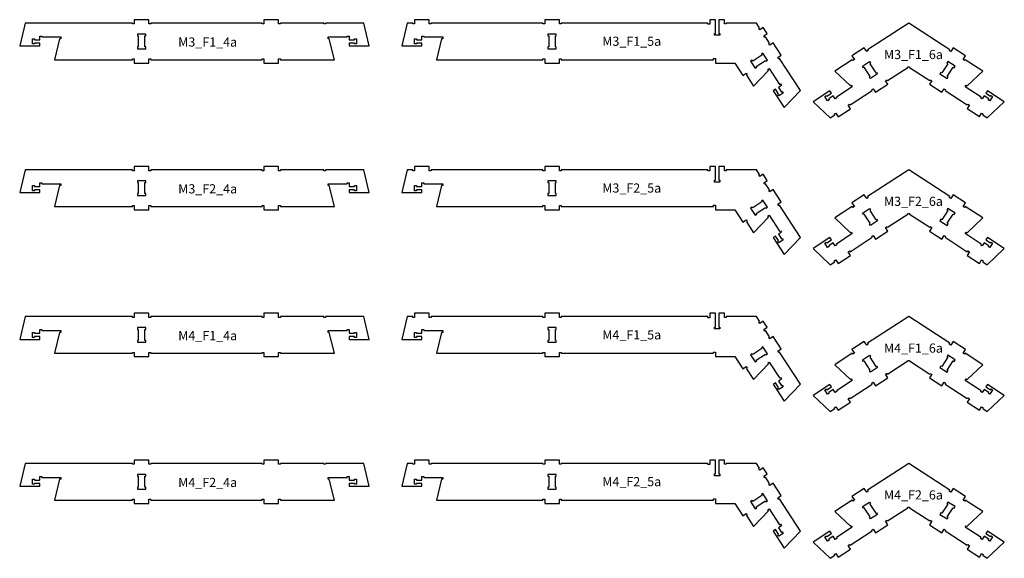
# Model space of a CAD drawing. Header units: millimetres. Extents: x -30325 to 14169, y -12596 to 6470.
# Tile 8 of 27: x -10213 to -4844, y -5358 to -2423. Entities that reach past the tile are written whole.
import ezdxf

# ---------------------------------------------------------------- set-up
doc = ezdxf.new("R2010")
doc.units = ezdxf.units.MM
doc.header["$MEASUREMENT"] = 0
doc.layers.add('freeswerk_CODES', color=50, linetype='Continuous')

msp = doc.modelspace()

# ---------------------------------------------------------------- linework, layer by layer
for points in [[(-8376.6, -2555.3), (-8386.6, -2555.3), (-8386.6, -2550.3), (-8416.6, -2550.3), (-8416.6, -2565.3), (-8306.6, -2565.3), (-8336.6, -2441.3), (-8544.9, -2441.3), (-8544.9, -2446.3), (-8554.9, -2446.3), (-8554.9, -2441.3), (-8790.6, -2441.3), (-8790.6, -2446.3), (-8800.6, -2446.3), (-8800.6, -2423.3), (-8880.6, -2423.3), (-8880.6, -2446.3), (-8890.6, -2446.3), (-8890.6, -2441.3), (-9497.6, -2441.3), (-9497.6, -2446.3), (-9507.6, -2446.3), (-9507.6, -2423.3), (-9587.6, -2423.3), (-9587.6, -2446.3), (-9597.6, -2446.3), (-9597.6, -2441.3), (-10182.5, -2441.3), (-10212.5, -2565.3), (-10102.5, -2565.3), (-10102.5, -2550.3), (-10132.5, -2550.3), (-10132.5, -2555.3), (-10142.5, -2555.3), (-10142.5, -2527.3), (-10132.5, -2527.3), (-10132.5, -2532.3), (-10102.5, -2532.3), (-10102.5, -2512.3), (-10092.5, -2512.3), (-10092.5, -2517.3), (-9988.9, -2517.3), (-9988.9, -2527.3), (-9994.9, -2527.3), (-10022.5, -2641.3), (-9597.6, -2641.3), (-9597.6, -2636.3), (-9587.6, -2636.3), (-9587.6, -2659.3), (-9507.6, -2659.3), (-9507.6, -2636.3), (-9497.6, -2636.3), (-9497.6, -2641.3), (-8890.6, -2641.3), (-8890.6, -2636.3), (-8880.6, -2636.3), (-8880.6, -2659.3), (-8800.6, -2659.3), (-8800.6, -2636.3), (-8790.6, -2636.3), (-8790.6, -2641.3), (-8496.6, -2641.3), (-8524.2, -2527.3), (-8530.1, -2527.3), (-8530.1, -2517.3), (-8426.6, -2517.3), (-8426.6, -2512.3), (-8416.6, -2512.3), (-8416.6, -2532.3), (-8386.6, -2532.3), (-8386.6, -2527.3), (-8376.6, -2527.3)], [(-8049.4, -2532.3), (-8019.4, -2532.3), (-8019.4, -2512.3), (-8009.4, -2512.3), (-8009.4, -2517.3), (-7905.8, -2517.3), (-7905.8, -2527.3), (-7911.8, -2527.3), (-7939.4, -2641.3), (-7359.4, -2641.3), (-7359.4, -2636.3), (-7349.4, -2636.3), (-7349.4, -2659.3), (-7269.4, -2659.3), (-7269.4, -2636.3), (-7259.4, -2636.3), (-7259.4, -2641.3), (-6428.4, -2641.3), (-6428.4, -2634.6), (-6418.4, -2634.6), (-6418.4, -2659.3), (-6313.5, -2659.3), (-6269.8, -2726.6), (-6250.5, -2714.1), (-6245.1, -2722.4), (-6249.3, -2725.2), (-6210.6, -2784.7), (-6130, -2699.4), (-6133.3, -2694.4), (-6124.9, -2688.9), (-6068.5, -2775.8), (-6064.3, -2773.1), (-6058.8, -2781.5), (-6075.6, -2792.4), (-6059.2, -2817.5), (-6055, -2814.8), (-6049.6, -2823.2), (-6073.1, -2838.4), (-6078.5, -2830.1), (-6074.3, -2827.3), (-6090.7, -2802.2), (-6103.3, -2810.3), (-6043.3, -2902.6), (-5955.7, -2809.8), (-6069.6, -2634.6), (-6073.8, -2637.3), (-6079.2, -2629), (-6059.9, -2616.4), (-6103.5, -2549.3), (-6122.8, -2561.9), (-6128.3, -2553.5), (-6124.1, -2550.8), (-6145.9, -2517.2), (-6150.1, -2520), (-6155.5, -2511.6), (-6136.2, -2499), (-6158, -2465.5), (-6177.3, -2478), (-6182.8, -2469.7), (-6178.6, -2466.9), (-6195.2, -2441.3), (-6359.4, -2441.3), (-6359.4, -2446.3), (-6369.4, -2446.3), (-6369.4, -2423.3), (-6400.4, -2423.3), (-6400.4, -2498.3), (-6395.4, -2498.3), (-6395.4, -2508.3), (-6423.4, -2508.3), (-6423.4, -2498.3), (-6418.4, -2498.3), (-6418.4, -2423.3), (-6449.4, -2423.3), (-6449.4, -2447.3), (-6459.4, -2447.3), (-6459.4, -2441.3), (-7259.4, -2441.3), (-7259.4, -2446.3), (-7269.4, -2446.3), (-7269.4, -2423.3), (-7349.4, -2423.3), (-7349.4, -2446.3), (-7359.4, -2446.3), (-7359.4, -2441.3), (-7969.4, -2441.3), (-7969.4, -2446.3), (-7979.4, -2446.3), (-7979.4, -2423.3), (-8059.4, -2423.3), (-8059.4, -2446.3), (-8069.4, -2446.3), (-8069.4, -2441.3), (-8099.4, -2441.3), (-8129.4, -2565.3), (-8019.4, -2565.3), (-8019.4, -2550.3), (-8049.4, -2550.3), (-8049.4, -2555.3), (-8059.4, -2555.3), (-8059.4, -2527.3), (-8049.4, -2527.3)], [(-9524.6, -2501.3), (-9570.6, -2501.3), (-9570.6, -2511.3), (-9565.6, -2511.3), (-9565.6, -2571.3), (-9570.6, -2571.3), (-9570.6, -2581.3), (-9524.6, -2581.3), (-9524.6, -2571.3), (-9529.6, -2571.3), (-9529.6, -2511.3), (-9524.6, -2511.3)], [(-7332.4, -2501.3), (-7332.4, -2511.3), (-7327.4, -2511.3), (-7327.4, -2571.3), (-7332.4, -2571.3), (-7332.4, -2581.3), (-7286.4, -2581.3), (-7286.4, -2571.3), (-7291.4, -2571.3), (-7291.4, -2511.3), (-7286.4, -2511.3), (-7286.4, -2501.3)], [(-6215.6, -2648.4), (-6218.4, -2644.3), (-6226.8, -2649.7), (-6201.7, -2688.3), (-6193.3, -2682.8), (-6196, -2678.6), (-6145.7, -2645.9), (-6143, -2650.1), (-6134.6, -2644.7), (-6159.7, -2606.1), (-6168.1, -2611.6), (-6165.3, -2615.7)], [(-5544.9, -2713.4), (-5540.7, -2710.7), (-5535.2, -2719), (-5573.8, -2744.1), (-5579.3, -2735.7), (-5575.1, -2733), (-5607.8, -2682.7), (-5612, -2685.4), (-5617.4, -2677), (-5578.8, -2652), (-5573.4, -2660.4), (-5577.6, -2663.1)], [(-5122, -2682.7), (-5117.8, -2685.4), (-5112.3, -2677), (-5150.9, -2652), (-5156.3, -2660.4), (-5152.1, -2663.1), (-5184.8, -2713.4), (-5189, -2710.7), (-5194.5, -2719), (-5155.9, -2744.1), (-5150.5, -2735.7), (-5154.7, -2733)], [(-8376.6, -3355.3), (-8386.6, -3355.3), (-8386.6, -3350.3), (-8416.6, -3350.3), (-8416.6, -3365.3), (-8306.6, -3365.3), (-8336.6, -3241.3), (-8544.9, -3241.3), (-8544.9, -3246.3), (-8554.9, -3246.3), (-8554.9, -3241.3), (-8790.6, -3241.3), (-8790.6, -3246.3), (-8800.6, -3246.3), (-8800.6, -3223.3), (-8880.6, -3223.3), (-8880.6, -3246.3), (-8890.6, -3246.3), (-8890.6, -3241.3), (-9497.6, -3241.3), (-9497.6, -3246.3), (-9507.6, -3246.3), (-9507.6, -3223.3), (-9587.6, -3223.3), (-9587.6, -3246.3), (-9597.6, -3246.3), (-9597.6, -3241.3), (-10182.5, -3241.3), (-10212.5, -3365.3), (-10102.5, -3365.3), (-10102.5, -3350.3), (-10132.5, -3350.3), (-10132.5, -3355.3), (-10142.5, -3355.3), (-10142.5, -3327.3), (-10132.5, -3327.3), (-10132.5, -3332.3), (-10102.5, -3332.3), (-10102.5, -3312.3), (-10092.5, -3312.3), (-10092.5, -3317.3), (-9988.9, -3317.3), (-9988.9, -3327.3), (-9994.9, -3327.3), (-10022.5, -3441.3), (-9597.6, -3441.3), (-9597.6, -3436.3), (-9587.6, -3436.3), (-9587.6, -3459.3), (-9507.6, -3459.3), (-9507.6, -3436.3), (-9497.6, -3436.3), (-9497.6, -3441.3), (-8890.6, -3441.3), (-8890.6, -3436.3), (-8880.6, -3436.3), (-8880.6, -3459.3), (-8800.6, -3459.3), (-8800.6, -3436.3), (-8790.6, -3436.3), (-8790.6, -3441.3), (-8496.6, -3441.3), (-8524.2, -3327.3), (-8530.1, -3327.3), (-8530.1, -3317.3), (-8426.6, -3317.3), (-8426.6, -3312.3), (-8416.6, -3312.3), (-8416.6, -3332.3), (-8386.6, -3332.3), (-8386.6, -3327.3), (-8376.6, -3327.3)], [(-8049.4, -3332.3), (-8019.4, -3332.3), (-8019.4, -3312.3), (-8009.4, -3312.3), (-8009.4, -3317.3), (-7905.8, -3317.3), (-7905.8, -3327.3), (-7911.8, -3327.3), (-7939.4, -3441.3), (-7359.4, -3441.3), (-7359.4, -3436.3), (-7349.4, -3436.3), (-7349.4, -3459.3), (-7269.4, -3459.3), (-7269.4, -3436.3), (-7259.4, -3436.3), (-7259.4, -3441.3), (-6428.4, -3441.3), (-6428.4, -3434.6), (-6418.4, -3434.6), (-6418.4, -3459.3), (-6313.5, -3459.3), (-6269.8, -3526.6), (-6250.5, -3514.1), (-6245.1, -3522.4), (-6249.3, -3525.2), (-6210.6, -3584.7), (-6130, -3499.4), (-6133.3, -3494.4), (-6124.9, -3488.9), (-6068.5, -3575.8), (-6064.3, -3573.1), (-6058.8, -3581.5), (-6075.6, -3592.4), (-6059.2, -3617.5), (-6055, -3614.8), (-6049.6, -3623.2), (-6073.1, -3638.4), (-6078.5, -3630.1), (-6074.3, -3627.3), (-6090.7, -3602.2), (-6103.3, -3610.3), (-6043.3, -3702.6), (-5955.7, -3609.8), (-6069.6, -3434.6), (-6073.8, -3437.3), (-6079.2, -3429), (-6059.9, -3416.4), (-6103.5, -3349.3), (-6122.8, -3361.9), (-6128.3, -3353.5), (-6124.1, -3350.8), (-6145.9, -3317.2), (-6150.1, -3320), (-6155.5, -3311.6), (-6136.2, -3299), (-6158, -3265.5), (-6177.3, -3278), (-6182.8, -3269.7), (-6178.6, -3266.9), (-6195.2, -3241.3), (-6359.4, -3241.3), (-6359.4, -3246.3), (-6369.4, -3246.3), (-6369.4, -3223.3), (-6400.4, -3223.3), (-6400.4, -3298.3), (-6395.4, -3298.3), (-6395.4, -3308.3), (-6423.4, -3308.3), (-6423.4, -3298.3), (-6418.4, -3298.3), (-6418.4, -3223.3), (-6449.4, -3223.3), (-6449.4, -3247.3), (-6459.4, -3247.3), (-6459.4, -3241.3), (-7259.4, -3241.3), (-7259.4, -3246.3), (-7269.4, -3246.3), (-7269.4, -3223.3), (-7349.4, -3223.3), (-7349.4, -3246.3), (-7359.4, -3246.3), (-7359.4, -3241.3), (-7969.4, -3241.3), (-7969.4, -3246.3), (-7979.4, -3246.3), (-7979.4, -3223.3), (-8059.4, -3223.3), (-8059.4, -3246.3), (-8069.4, -3246.3), (-8069.4, -3241.3), (-8099.4, -3241.3), (-8129.4, -3365.3), (-8019.4, -3365.3), (-8019.4, -3350.3), (-8049.4, -3350.3), (-8049.4, -3355.3), (-8059.4, -3355.3), (-8059.4, -3327.3), (-8049.4, -3327.3)], [(-9524.6, -3301.3), (-9570.6, -3301.3), (-9570.6, -3311.3), (-9565.6, -3311.3), (-9565.6, -3371.3), (-9570.6, -3371.3), (-9570.6, -3381.3), (-9524.6, -3381.3), (-9524.6, -3371.3), (-9529.6, -3371.3), (-9529.6, -3311.3), (-9524.6, -3311.3)], [(-7332.4, -3301.3), (-7332.4, -3311.3), (-7327.4, -3311.3), (-7327.4, -3371.3), (-7332.4, -3371.3), (-7332.4, -3381.3), (-7286.4, -3381.3), (-7286.4, -3371.3), (-7291.4, -3371.3), (-7291.4, -3311.3), (-7286.4, -3311.3), (-7286.4, -3301.3)], [(-6215.6, -3448.4), (-6218.4, -3444.3), (-6226.8, -3449.7), (-6201.7, -3488.3), (-6193.3, -3482.8), (-6196, -3478.6), (-6145.7, -3445.9), (-6143, -3450.1), (-6134.6, -3444.7), (-6159.7, -3406.1), (-6168.1, -3411.6), (-6165.3, -3415.7)], [(-5544.9, -3513.4), (-5540.7, -3510.7), (-5535.2, -3519), (-5573.8, -3544.1), (-5579.3, -3535.7), (-5575.1, -3533), (-5607.8, -3482.7), (-5612, -3485.4), (-5617.4, -3477), (-5578.8, -3452), (-5573.4, -3460.4), (-5577.6, -3463.1)], [(-5122, -3482.7), (-5117.8, -3485.4), (-5112.3, -3477), (-5150.9, -3452), (-5156.3, -3460.4), (-5152.1, -3463.1), (-5184.8, -3513.4), (-5189, -3510.7), (-5194.5, -3519), (-5155.9, -3544.1), (-5150.5, -3535.7), (-5154.7, -3533)], [(-8376.6, -4155.3), (-8386.6, -4155.3), (-8386.6, -4150.3), (-8416.6, -4150.3), (-8416.6, -4165.3), (-8306.6, -4165.3), (-8336.6, -4041.3), (-8544.9, -4041.3), (-8544.9, -4046.3), (-8554.9, -4046.3), (-8554.9, -4041.3), (-8790.6, -4041.3), (-8790.6, -4046.3), (-8800.6, -4046.3), (-8800.6, -4023.3), (-8880.6, -4023.3), (-8880.6, -4046.3), (-8890.6, -4046.3), (-8890.6, -4041.3), (-9497.6, -4041.3), (-9497.6, -4046.3), (-9507.6, -4046.3), (-9507.6, -4023.3), (-9587.6, -4023.3), (-9587.6, -4046.3), (-9597.6, -4046.3), (-9597.6, -4041.3), (-10182.5, -4041.3), (-10212.5, -4165.3), (-10102.5, -4165.3), (-10102.5, -4150.3), (-10132.5, -4150.3), (-10132.5, -4155.3), (-10142.5, -4155.3), (-10142.5, -4127.3), (-10132.5, -4127.3), (-10132.5, -4132.3), (-10102.5, -4132.3), (-10102.5, -4112.3), (-10092.5, -4112.3), (-10092.5, -4117.3), (-9988.9, -4117.3), (-9988.9, -4127.3), (-9994.9, -4127.3), (-10022.5, -4241.3), (-9597.6, -4241.3), (-9597.6, -4236.3), (-9587.6, -4236.3), (-9587.6, -4259.3), (-9507.6, -4259.3), (-9507.6, -4236.3), (-9497.6, -4236.3), (-9497.6, -4241.3), (-8890.6, -4241.3), (-8890.6, -4236.3), (-8880.6, -4236.3), (-8880.6, -4259.3), (-8800.6, -4259.3), (-8800.6, -4236.3), (-8790.6, -4236.3), (-8790.6, -4241.3), (-8496.6, -4241.3), (-8524.2, -4127.3), (-8530.1, -4127.3), (-8530.1, -4117.3), (-8426.6, -4117.3), (-8426.6, -4112.3), (-8416.6, -4112.3), (-8416.6, -4132.3), (-8386.6, -4132.3), (-8386.6, -4127.3), (-8376.6, -4127.3)], [(-8049.4, -4132.3), (-8019.4, -4132.3), (-8019.4, -4112.3), (-8009.4, -4112.3), (-8009.4, -4117.3), (-7905.8, -4117.3), (-7905.8, -4127.3), (-7911.8, -4127.3), (-7939.4, -4241.3), (-7359.4, -4241.3), (-7359.4, -4236.3), (-7349.4, -4236.3), (-7349.4, -4259.3), (-7269.4, -4259.3), (-7269.4, -4236.3), (-7259.4, -4236.3), (-7259.4, -4241.3), (-6428.4, -4241.3), (-6428.4, -4234.6), (-6418.4, -4234.6), (-6418.4, -4259.3), (-6313.5, -4259.3), (-6269.8, -4326.6), (-6250.5, -4314.1), (-6245.1, -4322.4), (-6249.3, -4325.2), (-6210.6, -4384.7), (-6130, -4299.4), (-6133.3, -4294.4), (-6124.9, -4288.9), (-6068.5, -4375.8), (-6064.3, -4373.1), (-6058.8, -4381.5), (-6075.6, -4392.4), (-6059.2, -4417.5), (-6055, -4414.8), (-6049.6, -4423.2), (-6073.1, -4438.4), (-6078.5, -4430.1), (-6074.3, -4427.3), (-6090.7, -4402.2), (-6103.3, -4410.3), (-6043.3, -4502.6), (-5955.7, -4409.8), (-6069.6, -4234.6), (-6073.8, -4237.3), (-6079.2, -4229), (-6059.9, -4216.4), (-6103.5, -4149.3), (-6122.8, -4161.9), (-6128.3, -4153.5), (-6124.1, -4150.8), (-6145.9, -4117.2), (-6150.1, -4120), (-6155.5, -4111.6), (-6136.2, -4099), (-6158, -4065.5), (-6177.3, -4078), (-6182.8, -4069.7), (-6178.6, -4066.9), (-6195.2, -4041.3), (-6359.4, -4041.3), (-6359.4, -4046.3), (-6369.4, -4046.3), (-6369.4, -4023.3), (-6400.4, -4023.3), (-6400.4, -4098.3), (-6395.4, -4098.3), (-6395.4, -4108.3), (-6423.4, -4108.3), (-6423.4, -4098.3), (-6418.4, -4098.3), (-6418.4, -4023.3), (-6449.4, -4023.3), (-6449.4, -4047.3), (-6459.4, -4047.3), (-6459.4, -4041.3), (-7259.4, -4041.3), (-7259.4, -4046.3), (-7269.4, -4046.3), (-7269.4, -4023.3), (-7349.4, -4023.3), (-7349.4, -4046.3), (-7359.4, -4046.3), (-7359.4, -4041.3), (-7969.4, -4041.3), (-7969.4, -4046.3), (-7979.4, -4046.3), (-7979.4, -4023.3), (-8059.4, -4023.3), (-8059.4, -4046.3), (-8069.4, -4046.3), (-8069.4, -4041.3), (-8099.4, -4041.3), (-8129.4, -4165.3), (-8019.4, -4165.3), (-8019.4, -4150.3), (-8049.4, -4150.3), (-8049.4, -4155.3), (-8059.4, -4155.3), (-8059.4, -4127.3), (-8049.4, -4127.3)], [(-9524.6, -4101.3), (-9570.6, -4101.3), (-9570.6, -4111.3), (-9565.6, -4111.3), (-9565.6, -4171.3), (-9570.6, -4171.3), (-9570.6, -4181.3), (-9524.6, -4181.3), (-9524.6, -4171.3), (-9529.6, -4171.3), (-9529.6, -4111.3), (-9524.6, -4111.3)], [(-7332.4, -4101.3), (-7332.4, -4111.3), (-7327.4, -4111.3), (-7327.4, -4171.3), (-7332.4, -4171.3), (-7332.4, -4181.3), (-7286.4, -4181.3), (-7286.4, -4171.3), (-7291.4, -4171.3), (-7291.4, -4111.3), (-7286.4, -4111.3), (-7286.4, -4101.3)], [(-6215.6, -4248.4), (-6218.4, -4244.3), (-6226.8, -4249.7), (-6201.7, -4288.3), (-6193.3, -4282.8), (-6196, -4278.6), (-6145.7, -4245.9), (-6143, -4250.1), (-6134.6, -4244.7), (-6159.7, -4206.1), (-6168.1, -4211.6), (-6165.3, -4215.7)], [(-5544.9, -4313.4), (-5540.7, -4310.7), (-5535.2, -4319), (-5573.8, -4344.1), (-5579.3, -4335.7), (-5575.1, -4333), (-5607.8, -4282.7), (-5612, -4285.4), (-5617.4, -4277), (-5578.8, -4252), (-5573.4, -4260.4), (-5577.6, -4263.1)], [(-5122, -4282.7), (-5117.8, -4285.4), (-5112.3, -4277), (-5150.9, -4252), (-5156.3, -4260.4), (-5152.1, -4263.1), (-5184.8, -4313.4), (-5189, -4310.7), (-5194.5, -4319), (-5155.9, -4344.1), (-5150.5, -4335.7), (-5154.7, -4333)], [(-8376.6, -4955.3), (-8386.6, -4955.3), (-8386.6, -4950.3), (-8416.6, -4950.3), (-8416.6, -4965.3), (-8306.6, -4965.3), (-8336.6, -4841.3), (-8544.9, -4841.3), (-8544.9, -4846.3), (-8554.9, -4846.3), (-8554.9, -4841.3), (-8790.6, -4841.3), (-8790.6, -4846.3), (-8800.6, -4846.3), (-8800.6, -4823.3), (-8880.6, -4823.3), (-8880.6, -4846.3), (-8890.6, -4846.3), (-8890.6, -4841.3), (-9497.6, -4841.3), (-9497.6, -4846.3), (-9507.6, -4846.3), (-9507.6, -4823.3), (-9587.6, -4823.3), (-9587.6, -4846.3), (-9597.6, -4846.3), (-9597.6, -4841.3), (-10182.5, -4841.3), (-10212.5, -4965.3), (-10102.5, -4965.3), (-10102.5, -4950.3), (-10132.5, -4950.3), (-10132.5, -4955.3), (-10142.5, -4955.3), (-10142.5, -4927.3), (-10132.5, -4927.3), (-10132.5, -4932.3), (-10102.5, -4932.3), (-10102.5, -4912.3), (-10092.5, -4912.3), (-10092.5, -4917.3), (-9988.9, -4917.3), (-9988.9, -4927.3), (-9994.9, -4927.3), (-10022.5, -5041.3), (-9597.6, -5041.3), (-9597.6, -5036.3), (-9587.6, -5036.3), (-9587.6, -5059.3), (-9507.6, -5059.3), (-9507.6, -5036.3), (-9497.6, -5036.3), (-9497.6, -5041.3), (-8890.6, -5041.3), (-8890.6, -5036.3), (-8880.6, -5036.3), (-8880.6, -5059.3), (-8800.6, -5059.3), (-8800.6, -5036.3), (-8790.6, -5036.3), (-8790.6, -5041.3), (-8496.6, -5041.3), (-8524.2, -4927.3), (-8530.1, -4927.3), (-8530.1, -4917.3), (-8426.6, -4917.3), (-8426.6, -4912.3), (-8416.6, -4912.3), (-8416.6, -4932.3), (-8386.6, -4932.3), (-8386.6, -4927.3), (-8376.6, -4927.3)], [(-8049.4, -4932.3), (-8019.4, -4932.3), (-8019.4, -4912.3), (-8009.4, -4912.3), (-8009.4, -4917.3), (-7905.8, -4917.3), (-7905.8, -4927.3), (-7911.8, -4927.3), (-7939.4, -5041.3), (-7359.4, -5041.3), (-7359.4, -5036.3), (-7349.4, -5036.3), (-7349.4, -5059.3), (-7269.4, -5059.3), (-7269.4, -5036.3), (-7259.4, -5036.3), (-7259.4, -5041.3), (-6428.4, -5041.3), (-6428.4, -5034.6), (-6418.4, -5034.6), (-6418.4, -5059.3), (-6313.5, -5059.3), (-6269.8, -5126.6), (-6250.5, -5114.1), (-6245.1, -5122.4), (-6249.3, -5125.2), (-6210.6, -5184.7), (-6130, -5099.4), (-6133.3, -5094.4), (-6124.9, -5088.9), (-6068.5, -5175.8), (-6064.3, -5173.1), (-6058.8, -5181.5), (-6075.6, -5192.4), (-6059.2, -5217.5), (-6055, -5214.8), (-6049.6, -5223.2), (-6073.1, -5238.4), (-6078.5, -5230.1), (-6074.3, -5227.3), (-6090.7, -5202.2), (-6103.3, -5210.3), (-6043.3, -5302.6), (-5955.7, -5209.8), (-6069.6, -5034.6), (-6073.8, -5037.3), (-6079.2, -5029), (-6059.9, -5016.4), (-6103.5, -4949.3), (-6122.8, -4961.9), (-6128.3, -4953.5), (-6124.1, -4950.8), (-6145.9, -4917.2), (-6150.1, -4920), (-6155.5, -4911.6), (-6136.2, -4899), (-6158, -4865.5), (-6177.3, -4878), (-6182.8, -4869.7), (-6178.6, -4866.9), (-6195.2, -4841.3), (-6359.4, -4841.3), (-6359.4, -4846.3), (-6369.4, -4846.3), (-6369.4, -4823.3), (-6400.4, -4823.3), (-6400.4, -4898.3), (-6395.4, -4898.3), (-6395.4, -4908.3), (-6423.4, -4908.3), (-6423.4, -4898.3), (-6418.4, -4898.3), (-6418.4, -4823.3), (-6449.4, -4823.3), (-6449.4, -4847.3), (-6459.4, -4847.3), (-6459.4, -4841.3), (-7259.4, -4841.3), (-7259.4, -4846.3), (-7269.4, -4846.3), (-7269.4, -4823.3), (-7349.4, -4823.3), (-7349.4, -4846.3), (-7359.4, -4846.3), (-7359.4, -4841.3), (-7969.4, -4841.3), (-7969.4, -4846.3), (-7979.4, -4846.3), (-7979.4, -4823.3), (-8059.4, -4823.3), (-8059.4, -4846.3), (-8069.4, -4846.3), (-8069.4, -4841.3), (-8099.4, -4841.3), (-8129.4, -4965.3), (-8019.4, -4965.3), (-8019.4, -4950.3), (-8049.4, -4950.3), (-8049.4, -4955.3), (-8059.4, -4955.3), (-8059.4, -4927.3), (-8049.4, -4927.3)], [(-9524.6, -4901.3), (-9570.6, -4901.3), (-9570.6, -4911.3), (-9565.6, -4911.3), (-9565.6, -4971.3), (-9570.6, -4971.3), (-9570.6, -4981.3), (-9524.6, -4981.3), (-9524.6, -4971.3), (-9529.6, -4971.3), (-9529.6, -4911.3), (-9524.6, -4911.3)], [(-7332.4, -4901.3), (-7332.4, -4911.3), (-7327.4, -4911.3), (-7327.4, -4971.3), (-7332.4, -4971.3), (-7332.4, -4981.3), (-7286.4, -4981.3), (-7286.4, -4971.3), (-7291.4, -4971.3), (-7291.4, -4911.3), (-7286.4, -4911.3), (-7286.4, -4901.3)], [(-6215.6, -5048.4), (-6218.4, -5044.3), (-6226.8, -5049.7), (-6201.7, -5088.3), (-6193.3, -5082.8), (-6196, -5078.6), (-6145.7, -5045.9), (-6143, -5050.1), (-6134.6, -5044.7), (-6159.7, -5006.1), (-6168.1, -5011.6), (-6165.3, -5015.7)], [(-5544.9, -5113.4), (-5540.7, -5110.7), (-5535.2, -5119), (-5573.8, -5144.1), (-5579.3, -5135.7), (-5575.1, -5133), (-5607.8, -5082.7), (-5612, -5085.4), (-5617.4, -5077), (-5578.8, -5052), (-5573.4, -5060.4), (-5577.6, -5063.1)], [(-5122, -5082.7), (-5117.8, -5085.4), (-5112.3, -5077), (-5150.9, -5052), (-5156.3, -5060.4), (-5152.1, -5063.1), (-5184.8, -5113.4), (-5189, -5110.7), (-5194.5, -5119), (-5155.9, -5144.1), (-5150.5, -5135.7), (-5154.7, -5133)]]:
    msp.add_lwpolyline(points, close=True)
for points in [[(-5046.7, -2908.1), (-4979.6, -2951.7), (-4967.1, -2932.5), (-4958.7, -2937.9), (-4961.4, -2942.1), (-4936.2, -2958.5), (-4843.5, -2870.8), (-4935.7, -2810.9), (-4943.9, -2823.5), (-4918.8, -2839.8), (-4916, -2835.6), (-4907.6, -2841.1), (-4922.9, -2864.6), (-4931.3, -2859.1), (-4928.6, -2854.9), (-4953.7, -2838.6), (-4964.6, -2855.3), (-4973, -2849.9), (-4970.3, -2845.7), (-5057.1, -2789.3), (-5051.6, -2780.9), (-5046.6, -2784.1), (-4961.4, -2703.6), (-5057, -2641.4), (-5060.2, -2646.5), (-5068.6, -2641), (-5055.5, -2620.9), (-5122.6, -2577.3), (-5135.7, -2597.4), (-5144.1, -2592), (-5140.8, -2586.9), (-5364.9, -2441.3), (-5588.9, -2586.9), (-5585.6, -2592), (-5594, -2597.4), (-5607.1, -2577.3), (-5674.2, -2620.9), (-5661.1, -2641), (-5669.5, -2646.5), (-5672.7, -2641.4), (-5768.3, -2703.6), (-5683.1, -2784.1), (-5678, -2780.8), (-5672.6, -2789.2), (-5759.4, -2845.7), (-5756.7, -2849.9), (-5765.1, -2855.3), (-5776, -2838.6), (-5801.2, -2854.9), (-5798.4, -2859.1), (-5806.8, -2864.6), (-5822.1, -2841.1), (-5813.7, -2835.6), (-5811, -2839.8), (-5785.8, -2823.5), (-5794, -2810.9), (-5886.2, -2870.8)], [(-5886.2, -2870.8), (-5793.5, -2958.5), (-5768.3, -2942.1), (-5771.1, -2937.9), (-5762.7, -2932.5), (-5750.1, -2951.8), (-5683.1, -2908.2), (-5695.6, -2888.9), (-5687.2, -2883.4), (-5684.5, -2887.6), (-5563.7, -2809.1), (-5566.5, -2804.9), (-5558.1, -2799.5), (-5545.6, -2818.8), (-5478.5, -2775.2), (-5491, -2755.9), (-5482.6, -2750.4), (-5479.9, -2754.6), (-5369.9, -2683.1), (-5369.9, -2679.9), (-5359.9, -2679.9), (-5359.9, -2683.1), (-5249.8, -2754.6), (-5247.1, -2750.5), (-5238.7, -2755.9), (-5251.2, -2775.2), (-5184.2, -2818.8), (-5171.6, -2799.5), (-5163.3, -2804.9), (-5166, -2809.1), (-5045.2, -2887.6), (-5042.5, -2883.4), (-5034.1, -2888.9), (-5046.7, -2908.1)], [(-5046.7, -3708.1), (-4979.6, -3751.7), (-4967.1, -3732.5), (-4958.7, -3737.9), (-4961.4, -3742.1), (-4936.2, -3758.5), (-4843.5, -3670.8), (-4935.7, -3610.9), (-4943.9, -3623.5), (-4918.8, -3639.8), (-4916, -3635.6), (-4907.6, -3641.1), (-4922.9, -3664.6), (-4931.3, -3659.1), (-4928.6, -3654.9), (-4953.7, -3638.6), (-4964.6, -3655.3), (-4973, -3649.9), (-4970.3, -3645.7), (-5057.1, -3589.3), (-5051.6, -3580.9), (-5046.6, -3584.1), (-4961.4, -3503.6), (-5057, -3441.4), (-5060.2, -3446.5), (-5068.6, -3441), (-5055.5, -3420.9), (-5122.6, -3377.3), (-5135.7, -3397.4), (-5144.1, -3392), (-5140.8, -3386.9), (-5364.9, -3241.3), (-5588.9, -3386.9), (-5585.6, -3392), (-5594, -3397.4), (-5607.1, -3377.3), (-5674.2, -3420.9), (-5661.1, -3441), (-5669.5, -3446.5), (-5672.7, -3441.4), (-5768.3, -3503.6), (-5683.1, -3584.1), (-5678, -3580.8), (-5672.6, -3589.2), (-5759.4, -3645.7), (-5756.7, -3649.9), (-5765.1, -3655.3), (-5776, -3638.6), (-5801.2, -3654.9), (-5798.4, -3659.1), (-5806.8, -3664.6), (-5822.1, -3641.1), (-5813.7, -3635.6), (-5811, -3639.8), (-5785.8, -3623.5), (-5794, -3610.9), (-5886.2, -3670.8)], [(-5886.2, -3670.8), (-5793.5, -3758.5), (-5768.3, -3742.1), (-5771.1, -3737.9), (-5762.7, -3732.5), (-5750.1, -3751.8), (-5683.1, -3708.2), (-5695.6, -3688.9), (-5687.2, -3683.4), (-5684.5, -3687.6), (-5563.7, -3609.1), (-5566.5, -3604.9), (-5558.1, -3599.5), (-5545.6, -3618.8), (-5478.5, -3575.2), (-5491, -3555.9), (-5482.6, -3550.4), (-5479.9, -3554.6), (-5369.9, -3483.1), (-5369.9, -3479.9), (-5359.9, -3479.9), (-5359.9, -3483.1), (-5249.8, -3554.6), (-5247.1, -3550.5), (-5238.7, -3555.9), (-5251.2, -3575.2), (-5184.2, -3618.8), (-5171.6, -3599.5), (-5163.3, -3604.9), (-5166, -3609.1), (-5045.2, -3687.6), (-5042.5, -3683.4), (-5034.1, -3688.9), (-5046.7, -3708.1)], [(-5046.7, -4508.1), (-4979.6, -4551.7), (-4967.1, -4532.5), (-4958.7, -4537.9), (-4961.4, -4542.1), (-4936.2, -4558.5), (-4843.5, -4470.8), (-4935.7, -4410.9), (-4943.9, -4423.5), (-4918.8, -4439.8), (-4916, -4435.6), (-4907.6, -4441.1), (-4922.9, -4464.6), (-4931.3, -4459.1), (-4928.6, -4454.9), (-4953.7, -4438.6), (-4964.6, -4455.3), (-4973, -4449.9), (-4970.3, -4445.7), (-5057.1, -4389.3), (-5051.6, -4380.9), (-5046.6, -4384.1), (-4961.4, -4303.6), (-5057, -4241.4), (-5060.2, -4246.5), (-5068.6, -4241), (-5055.5, -4220.9), (-5122.6, -4177.3), (-5135.7, -4197.4), (-5144.1, -4192), (-5140.8, -4186.9), (-5364.9, -4041.3), (-5588.9, -4186.9), (-5585.6, -4192), (-5594, -4197.4), (-5607.1, -4177.3), (-5674.2, -4220.9), (-5661.1, -4241), (-5669.5, -4246.5), (-5672.7, -4241.4), (-5768.3, -4303.6), (-5683.1, -4384.1), (-5678, -4380.8), (-5672.6, -4389.2), (-5759.4, -4445.7), (-5756.7, -4449.9), (-5765.1, -4455.3), (-5776, -4438.6), (-5801.2, -4454.9), (-5798.4, -4459.1), (-5806.8, -4464.6), (-5822.1, -4441.1), (-5813.7, -4435.6), (-5811, -4439.8), (-5785.8, -4423.5), (-5794, -4410.9), (-5886.2, -4470.8)], [(-5886.2, -4470.8), (-5793.5, -4558.5), (-5768.3, -4542.1), (-5771.1, -4537.9), (-5762.7, -4532.5), (-5750.1, -4551.8), (-5683.1, -4508.2), (-5695.6, -4488.9), (-5687.2, -4483.4), (-5684.5, -4487.6), (-5563.7, -4409.1), (-5566.5, -4404.9), (-5558.1, -4399.5), (-5545.6, -4418.8), (-5478.5, -4375.2), (-5491, -4355.9), (-5482.6, -4350.4), (-5479.9, -4354.6), (-5369.9, -4283.1), (-5369.9, -4279.9), (-5359.9, -4279.9), (-5359.9, -4283.1), (-5249.8, -4354.6), (-5247.1, -4350.5), (-5238.7, -4355.9), (-5251.2, -4375.2), (-5184.2, -4418.8), (-5171.6, -4399.5), (-5163.3, -4404.9), (-5166, -4409.1), (-5045.2, -4487.6), (-5042.5, -4483.4), (-5034.1, -4488.9), (-5046.7, -4508.1)], [(-5046.7, -5308.1), (-4979.6, -5351.7), (-4967.1, -5332.5), (-4958.7, -5337.9), (-4961.4, -5342.1), (-4936.2, -5358.5), (-4843.5, -5270.8), (-4935.7, -5210.9), (-4943.9, -5223.5), (-4918.8, -5239.8), (-4916, -5235.6), (-4907.6, -5241.1), (-4922.9, -5264.6), (-4931.3, -5259.1), (-4928.6, -5254.9), (-4953.7, -5238.6), (-4964.6, -5255.3), (-4973, -5249.9), (-4970.3, -5245.7), (-5057.1, -5189.3), (-5051.6, -5180.9), (-5046.6, -5184.1), (-4961.4, -5103.6), (-5057, -5041.4), (-5060.2, -5046.5), (-5068.6, -5041), (-5055.5, -5020.9), (-5122.6, -4977.3), (-5135.7, -4997.4), (-5144.1, -4992), (-5140.8, -4986.9), (-5364.9, -4841.3), (-5588.9, -4986.9), (-5585.6, -4992), (-5594, -4997.4), (-5607.1, -4977.3), (-5674.2, -5020.9), (-5661.1, -5041), (-5669.5, -5046.5), (-5672.7, -5041.4), (-5768.3, -5103.6), (-5683.1, -5184.1), (-5678, -5180.8), (-5672.6, -5189.2), (-5759.4, -5245.7), (-5756.7, -5249.9), (-5765.1, -5255.3), (-5776, -5238.6), (-5801.2, -5254.9), (-5798.4, -5259.1), (-5806.8, -5264.6), (-5822.1, -5241.1), (-5813.7, -5235.6), (-5811, -5239.8), (-5785.8, -5223.5), (-5794, -5210.9), (-5886.2, -5270.8)], [(-5886.2, -5270.8), (-5793.5, -5358.5), (-5768.3, -5342.1), (-5771.1, -5337.9), (-5762.7, -5332.5), (-5750.1, -5351.8), (-5683.1, -5308.2), (-5695.6, -5288.9), (-5687.2, -5283.4), (-5684.5, -5287.6), (-5563.7, -5209.1), (-5566.5, -5204.9), (-5558.1, -5199.5), (-5545.6, -5218.8), (-5478.5, -5175.2), (-5491, -5155.9), (-5482.6, -5150.4), (-5479.9, -5154.6), (-5369.9, -5083.1), (-5369.9, -5079.9), (-5359.9, -5079.9), (-5359.9, -5083.1), (-5249.8, -5154.6), (-5247.1, -5150.5), (-5238.7, -5155.9), (-5251.2, -5175.2), (-5184.2, -5218.8), (-5171.6, -5199.5), (-5163.3, -5204.9), (-5166, -5209.1), (-5045.2, -5287.6), (-5042.5, -5283.4), (-5034.1, -5288.9), (-5046.7, -5308.1)]]:
    msp.add_lwpolyline(points)

# ---------------------------------------------------------------- texts
at = {"layer": 'freeswerk_CODES', "char_height": 50, "attachment_point": 1}
for s, insert in [('{\\Fiso|c0;M3_F1_4a}', (-9348.1, -2520)), ('{\\Fiso|c0;M3_F1_5a}', (-7035.8, -2515.6)), ('{\\Fiso|c0;M3_F1_6a}', (-5499.7, -2588)), ('{\\Fiso|c0;M3_F2_4a}', (-9348.1, -3320)), ('{\\Fiso|c0;M3_F2_5a}', (-7035.8, -3315.6)), ('{\\Fiso|c0;M3_F2_6a}', (-5499.7, -3388)), ('{\\Fiso|c0;M4_F1_4a}', (-9348.1, -4120)), ('{\\Fiso|c0;M4_F1_5a}', (-7035.8, -4115.6)), ('{\\Fiso|c0;M4_F1_6a}', (-5499.7, -4188)), ('{\\Fiso|c0;M4_F2_4a}', (-9348.1, -4920)), ('{\\Fiso|c0;M4_F2_5a}', (-7035.8, -4915.6)), ('{\\Fiso|c0;M4_F2_6a}', (-5499.7, -4988))]:
    msp.add_mtext_dynamic_manual_height_columns(s, width=318.081, gutter_width=1456.3, heights=[0], dxfattribs=dict(at, insert=insert))

doc.saveas('drawing.dxf')
